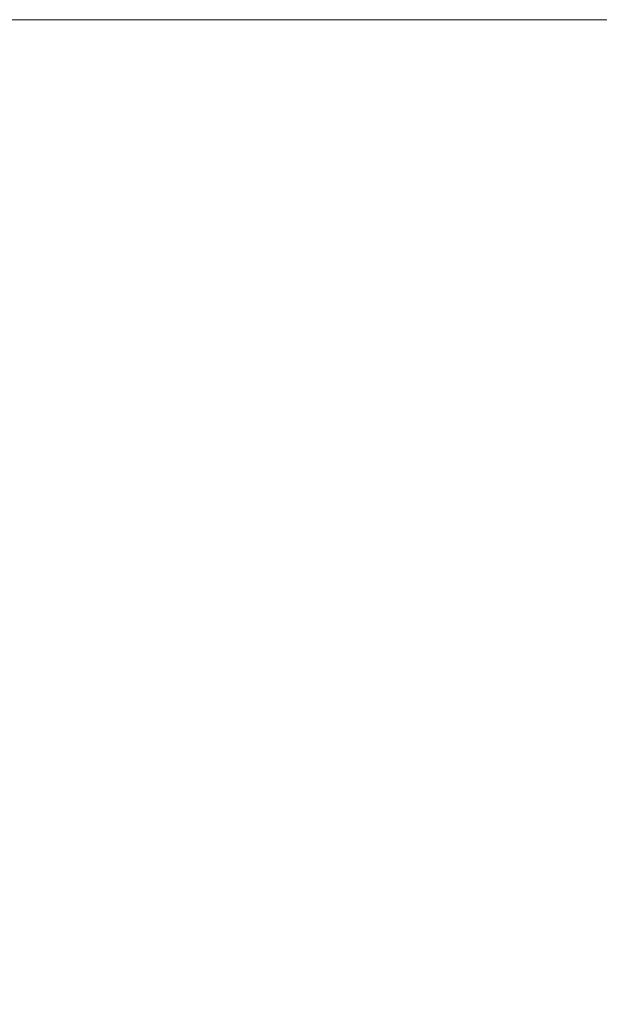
# Model space of a CAD drawing. Extents: x 145 to 1819, y 761 to 1310.
# Tile 6 of 18: x 240 to 291, y 1225 to 1310. Entities that reach past the tile are written whole.
import ezdxf
from ezdxf.enums import TextEntityAlignment as Align

# ---------------------------------------------------------------- set-up
doc = ezdxf.new("R2010")
doc.units = 0
doc.header["$MEASUREMENT"] = 0
doc.layers.add('B_ANNO_NOPLOT', color=47, linetype='Continuous', lineweight=18, plot=False)
doc.layers.add('B_ANNO_TEXT', color=7, linetype='Continuous', lineweight=18)
doc.styles.add('Annotative', font='calibri.ttf', dxfattribs={"height": 0.0625})
doc.styles.get("Standard").update_dxf_attribs({"font": 'calibri.ttf'})

# ---------------------------------------------------------------- blocks, each defined once
blk = doc.blocks.new('INS_SS42_BASE')
at = {"layer": 'B_ANNO_NOPLOT', "flags": 128}
blk.add_lwpolyline([(0, 0), (0, 252.002), (323.93, 252.002), (323.93, 238.857), (378.003, 238.857), (378.003, 40.5), (316.573, 40.5), (316.573, 0), (0, 0)], dxfattribs=at)
at = {"lineweight": 30, "flags": 104}
for tag, p in [('SUB1', (311.281, 226.103, 1.684)), ('SUB2', (319.281, 226.103, 1.684))]:
    blk.add_attdef(tag, text='', height=1.5, dxfattribs=at).set_placement(p, align=Align.MIDDLE_CENTER)
at = {"layer": 'B_ANNO_TEXT', "lineweight": 30}
for tag, p in [('SUB1', (311.281, 226.103)), ('SUB2', (319.281, 226.103))]:
    blk.add_attdef(tag, text='', height=1.5, dxfattribs=at).set_placement(p, align=Align.MIDDLE_CENTER)
at = {"layer": 'B_ANNO_TEXT', "style": 'Annotative'}
for tag, p in [('CORNER1', (97.357, 101.834)), ('CORNER2', (98.569, 3.306))]:
    blk.add_attdef(tag, text='', height=1.5, dxfattribs=at).set_placement(p, align=Align.BOTTOM_RIGHT)

msp = doc.modelspace()

# ---------------------------------------------------------------- block references
msp.add_blockref('INS_SS42_BASE', (144.942, 1058.301))

doc.saveas('drawing.dxf')
